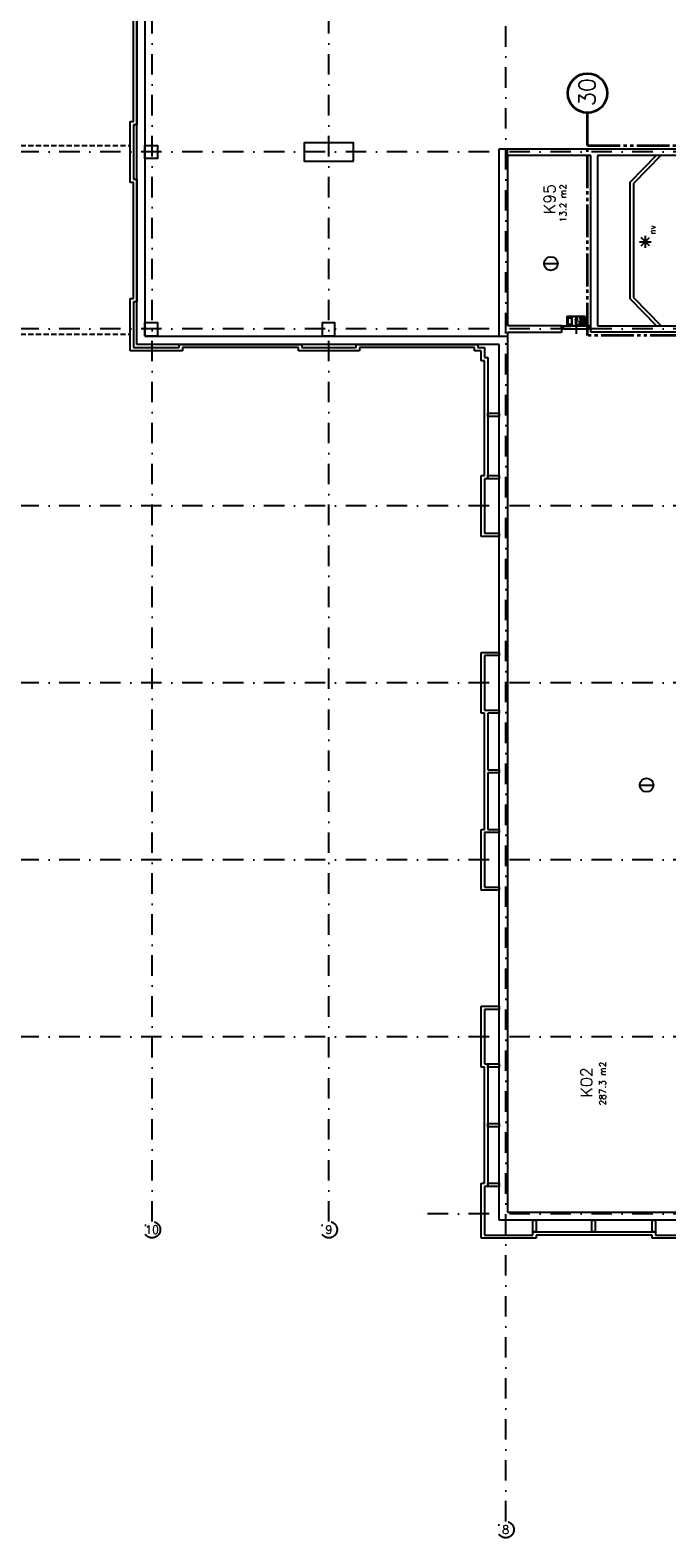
# Model space of a CAD drawing. Extents: x 36324 to 146208, y -146092 to -69372.
# Tile 5 of 10: x 90439 to 109885, y -146092 to -100083. Entities that reach past the tile are written whole.
import ezdxf
from ezdxf.enums import TextEntityAlignment as Align

# ---------------------------------------------------------------- set-up
doc = ezdxf.new("R2010")
doc.units = 0
doc.header["$LTSCALE"] = 100
for name, pattern in [('B0302', [12.5, 6.25, -3.125, 0, -3.125]), ('B0701', [2.34375, 1.5625, -0.78125]), ('B0804', [15, 10, -1, 1, -1, 1, -1])]:
    doc.linetypes.add(name, pattern=pattern)
for name, color, linetype in [('Bouwkundig', 253, 'CONTINUOUS'), ('Bouwkundig tekst', 252, 'CONTINUOUS'), ('Stramien', 252, 'B0302')]:
    doc.layers.add(name, color=color, linetype=linetype)
doc.layers.add('brandscheiding', color=40, linetype='B0804', lineweight=35)
doc.styles.add('bouwk tekst', font='romans.shx')
doc.styles.get("Standard").update_dxf_attribs({"font": 'romans.shx'})

msp = doc.modelspace()

# ---------------------------------------------------------------- linework, layer by layer
at = {"layer": 'Bouwkundig', "linetype": 'B0701'}
for p, q in [((78663, -103607), (93493, -103607)), ((78663, -109362), (93490, -109362))]:
    msp.add_line(p, q, dxfattribs=at)
at = {"layer": 'Bouwkundig', "linetype": 'Continuous'}
for p, q in [((109047, -106540, 2600), (109407, -106540, 2600)), ((109356, -106667, 2600), (109100, -106411, 2600)), ((109100, -106667, 2600), (109354, -106413, 2600)), ((109228, -106721, 2600), (109228, -106359, 2600)), ((106132, -107205), (106551, -107205)), ((106835, -109101), (106835, -108824)), ((107390, -108824), (106835, -108824)), ((106872, -109064), (106872, -108861)), ((106872, -108861), (106983, -108861)), ((106983, -109064), (106983, -108861)), ((107084, -108923), (107121, -108867)), ((107107, -108923), (107084, -108923)), ((107107, -109052), (107107, -108923)), ((107121, -108867), (107158, -108923)), ((107135, -109052), (107135, -108923)), ((107158, -108923), (107135, -108923)), ((107205, -108963), (107205, -108986)), ((107205, -108963), (107261, -108963)), ((107205, -108986), (107238, -108986)), ((107238, -109019), (107238, -108986)), ((107242, -108829), (107265, -108829)), ((107242, -108898), (107242, -108829)), ((107282, -108949), (107242, -108898)), ((107261, -108996), (107282, -108949)), ((107261, -108996), (107261, -108963)), ((107265, -108829), (107265, -108890)), ((107293, -108926), (107265, -108890)), ((107285, -109032), (107316, -108964)), ((107312, -109032), (107285, -109032)), ((107381, -108852), (107293, -108852)), ((107293, -108852), (107293, -108926)), ((107312, -109032), (107321, -108995)), ((107316, -108964), (107316, -108875)), ((107316, -108875), (107381, -108875)), ((107321, -108995), (107345, -108995)), ((107330, -109055), (107345, -108995)), ((107381, -108875), (107381, -108852)), ((107390, -109101), (107390, -108824)), ((107390, -109101), (106835, -109101)), ((106872, -109064), (106983, -109064)), ((107269, -109055), (107330, -109055)), ((109056, -123120), (109475, -123120))]:
    msp.add_line(p, q, dxfattribs=at)
for points in [[(93693, -109672), (93693, -76331)], [(93943, -76581), (93943, -109422)], [(93593, -102871), (93593, -99331)], [(93693, -99231), (93693, -102971)], [(93493, -104731), (93493, -102871)], [(93493, -102871), (93593, -102871)], [(93593, -102971), (93593, -104631)], [(93693, -102971), (93593, -102971)], [(104763, -109422), (104763, -103701)], [(104763, -103701), (105013, -103701)], [(105013, -103704), (107563, -103704)], [(105013, -103904), (105013, -103704)], [(107563, -103904), (105013, -103904)], [(105013, -103904), (105013, -109096)], [(107563, -103704), (107563, -103701)], [(107563, -103701), (107763, -103701)], [(107563, -109301), (107563, -103904)], [(107763, -103701), (107763, -103704)], [(107763, -103704), (137313, -103704)], [(137313, -103904), (107763, -103904)], [(107763, -103904), (107763, -109101)], [(108767, -104719), (109567, -103902)], [(109707, -103902), (108867, -104760)], [(93593, -104731), (93493, -104731)], [(93593, -104631), (93693, -104631)], [(93593, -108271), (93593, -104731)], [(93693, -104631), (93693, -108371)], [(108767, -108285), (108767, -104719)], [(108867, -104760), (108867, -108244)], [(93493, -109872), (93493, -108271)], [(93493, -108271), (93593, -108271)], [(93593, -108371), (93593, -109772)], [(93693, -108371), (93593, -108371)], [(109567, -109101), (108767, -108285)], [(108867, -108244), (109707, -109101)], [(107390, -108824), (107390, -109101), (106835, -109101), (106835, -108824), (107390, -108824)], [(106983, -108861), (106983, -109064), (106872, -109064), (106872, -108861), (106983, -108861)], [(107107, -109052), (107135, -109052), (107135, -108923), (107158, -108923), (107121, -108867), (107084, -108923), (107107, -108923), (107107, -109052)], [(107113, -108951), (107113, -109151), (107113, -109351)], [(107381, -108852), (107381, -108875), (107316, -108875), (107316, -108964), (107285, -109032), (107312, -109032), (107321, -108995), (107345, -108995), (107330, -109055), (107269, -109055), (107269, -109049), (107268, -109047), (107267, -109044), (107266, -109042), (107265, -109038), (107263, -109035), (107262, -109033), (107260, -109031), (107258, -109029), (107255, -109027), (107253, -109025), (107250, -109023), (107247, -109022), (107243, -109020), (107240, -109020), (107238, -109019), (107238, -108986), (107205, -108986), (107205, -108963), (107261, -108963), (107261, -108996), (107282, -108949), (107242, -108898), (107242, -108829), (107265, -108829), (107265, -108890), (107293, -108926), (107293, -108852), (107381, -108852)], [(107213, -109075), (107212, -109074), (107212, -109073), (107211, -109072), (107210, -109071), (107209, -109069), (107209, -109068), (107208, -109067), (107207, -109066), (107207, -109064), (107206, -109063), (107206, -109062), (107206, -109061), (107206, -109059), (107205, -109058), (107205, -109057), (107205, -109055), (107205, -109054), (107205, -109052), (107206, -109051), (107206, -109050), (107206, -109048), (107206, -109047), (107207, -109046), (107207, -109045), (107208, -109043), (107209, -109042), (107209, -109041), (107210, -109040), (107211, -109039), (107212, -109038), (107212, -109037), (107213, -109036), (107214, -109035), (107215, -109034), (107216, -109033), (107218, -109032), (107219, -109031), (107220, -109031), (107221, -109030), (107222, -109030), (107224, -109029), (107225, -109029), (107226, -109028), (107228, -109028), (107229, -109028), (107230, -109028), (107232, -109027), (107233, -109027), (107234, -109027), (107236, -109028), (107237, -109028), (107238, -109028), (107240, -109028), (107241, -109029), (107242, -109029), (107244, -109030), (107245, -109030), (107246, -109031), (107247, -109031), (107248, -109032), (107250, -109033), (107251, -109034), (107252, -109035), (107253, -109036), (107254, -109037), (107254, -109038), (107255, -109039), (107256, -109040), (107257, -109041), (107257, -109042), (107258, -109043), (107259, -109045), (107259, -109046), (107260, -109047), (107260, -109048), (107260, -109050), (107260, -109051), (107261, -109052), (107261, -109054), (107261, -109055), (107261, -109057), (107261, -109058), (107260, -109059), (107260, -109061), (107260, -109062), (107260, -109063), (107259, -109064), (107259, -109066), (107258, -109067), (107257, -109068), (107257, -109069), (107256, -109071), (107255, -109072), (107254, -109073), (107254, -109074), (107253, -109075), (107252, -109076), (107251, -109077), (107250, -109077), (107248, -109078), (107247, -109079), (107246, -109080), (107245, -109080), (107244, -109081), (107242, -109081), (107241, -109082), (107240, -109082), (107238, -109082), (107237, -109083), (107236, -109083), (107234, -109083), (107233, -109083), (107232, -109083), (107230, -109083), (107229, -109083), (107228, -109082), (107226, -109082), (107225, -109082), (107224, -109081), (107222, -109081), (107221, -109080), (107220, -109080), (107219, -109079), (107218, -109078), (107216, -109077), (107215, -109077), (107214, -109076), (107213, -109075)], [(107260, -109059), (107259, -109064), (107257, -109069), (107254, -109073), (107252, -109075), (107248, -109078), (107244, -109080), (107239, -109082), (107231, -109083), (107225, -109082), (107221, -109080), (107219, -109079), (107216, -109077), (107214, -109075), (107211, -109072), (107209, -109069), (107207, -109064), (107205, -109059), (107205, -109054), (107206, -109051), (107207, -109045), (107209, -109042), (107212, -109037), (107216, -109033), (107219, -109031), (107223, -109029), (107228, -109028), (107234, -109027), (107240, -109028), (107245, -109030), (107248, -109032), (107251, -109034), (107254, -109038), (107257, -109042), (107259, -109045), (107260, -109049), (107261, -109052), (107261, -109056), (107260, -109059)], [(107269, -109055), (107269, -109055), (107269, -109054), (107269, -109054), (107269, -109054), (107269, -109053), (107269, -109053), (107269, -109052), (107269, -109052), (107269, -109051), (107269, -109051), (107269, -109051), (107269, -109050), (107269, -109050), (107269, -109049), (107269, -109049), (107269, -109049), (107268, -109048), (107268, -109048), (107268, -109047), (107268, -109047), (107268, -109047), (107268, -109046), (107268, -109046), (107268, -109045), (107268, -109045), (107268, -109045), (107267, -109044), (107267, -109044), (107267, -109044), (107267, -109043), (107267, -109043), (107267, -109042), (107267, -109042), (107266, -109042), (107266, -109041), (107266, -109041), (107266, -109041), (107266, -109040), (107266, -109040), (107265, -109039), (107265, -109039), (107265, -109039), (107265, -109038), (107265, -109038), (107265, -109038), (107264, -109037), (107264, -109037), (107264, -109037), (107264, -109036), (107264, -109036), (107263, -109036), (107263, -109035), (107263, -109035), (107263, -109034), (107262, -109034), (107262, -109034), (107262, -109034), (107262, -109033), (107261, -109033), (107261, -109033), (107261, -109032), (107261, -109032), (107260, -109032), (107260, -109031), (107260, -109031), (107260, -109031), (107259, -109030), (107259, -109030), (107259, -109030), (107258, -109030), (107258, -109029), (107258, -109029), (107258, -109029), (107257, -109028), (107257, -109028), (107257, -109028), (107256, -109028), (107256, -109027), (107256, -109027), (107255, -109027), (107255, -109027), (107255, -109026), (107254, -109026), (107254, -109026), (107254, -109026), (107253, -109025), (107253, -109025), (107253, -109025), (107252, -109025), (107252, -109024), (107252, -109024), (107251, -109024), (107251, -109024), (107251, -109024), (107250, -109023), (107250, -109023), (107250, -109023), (107249, -109023), (107249, -109023), (107248, -109023), (107248, -109022), (107248, -109022), (107247, -109022), (107247, -109022), (107247, -109022), (107246, -109022), (107246, -109021), (107245, -109021), (107245, -109021), (107245, -109021), (107244, -109021), (107244, -109021), (107244, -109021), (107243, -109020), (107243, -109020), (107242, -109020), (107242, -109020), (107242, -109020), (107241, -109020), (107241, -109020), (107240, -109020), (107240, -109020), (107240, -109020), (107239, -109020), (107239, -109020), (107238, -109019), (107238, -109019), (107238, -109019)], [(93943, -109422), (105013, -109422)], [(105013, -109096), (106663, -109096)], [(106663, -109306), (105013, -109306)], [(105013, -109306), (105013, -109422)], [(105013, -109422), (105013, -136151)], [(106663, -109096), (106663, -109306)], [(106723, -109101), (107503, -109101)], [(106723, -109201), (107503, -109201)], [(115713, -109301), (107563, -109301)], [(107763, -109101), (115713, -109101)], [(95093, -109872), (93493, -109872)], [(93593, -109772), (94993, -109772)], [(104763, -109672), (93693, -109672)], [(94993, -109772), (94993, -109672)], [(94993, -109672), (98733, -109672)], [(95093, -109772), (95093, -109872)], [(98633, -109772), (95093, -109772)], [(98633, -109872), (98633, -109772)], [(100493, -109872), (98633, -109872)], [(98733, -109672), (98733, -109772)], [(98733, -109772), (100393, -109772)], [(100393, -109772), (100393, -109672)], [(100393, -109672), (104113, -109672)], [(100493, -109772), (100493, -109872)], [(104013, -109772), (100493, -109772)], [(104013, -109872), (104013, -109772)], [(104213, -109872), (104013, -109872)], [(104113, -109672), (104113, -109772)], [(104113, -109772), (104313, -109772)], [(104213, -110172), (104213, -109872)], [(104313, -109772), (104313, -110072)], [(104763, -136401), (104763, -109672)], [(104313, -110172), (104213, -110172)], [(104313, -110072), (104413, -110072)], [(104313, -113671), (104313, -110172)], [(104413, -110072), (104413, -113771)], [(104413, -111770), (104763, -111770)], [(104413, -111870), (104413, -111770)], [(104763, -111770), (104763, -111870)], [(104763, -111870), (104413, -111870)], [(104213, -115531), (104213, -113671)], [(104213, -113671), (104313, -113671)], [(104313, -113771), (104313, -115431)], [(104413, -113771), (104313, -113771)], [(104413, -113670), (104763, -113670)], [(104413, -113770), (104413, -113670)], [(104763, -113770), (104413, -113770)], [(104763, -113670), (104763, -113770)], [(104313, -115431), (104763, -115431)], [(104763, -115431), (104763, -115531)], [(104763, -115531), (104213, -115531)], [(104213, -120931), (104213, -119071)], [(104213, -119071), (104763, -119071)], [(104763, -119071), (104763, -119171)], [(104313, -119171), (104313, -120831)], [(104763, -119171), (104313, -119171)], [(104313, -120931), (104213, -120931)], [(104313, -120831), (104413, -120831)], [(104313, -124471), (104313, -120931)], [(104413, -120831), (104763, -120831)], [(104763, -120931), (104413, -120931)], [(104413, -120931), (104413, -122651)], [(104763, -120831), (104763, -120931)], [(104413, -122651), (104763, -122651)], [(104763, -122751), (104413, -122751)], [(104413, -122751), (104413, -124471)], [(104763, -122651), (104763, -122751)], [(104213, -126331), (104213, -124471)], [(104213, -124471), (104313, -124471)], [(104313, -124571), (104313, -126231)], [(104413, -124571), (104313, -124571)], [(104413, -124471), (104763, -124471)], [(104763, -124571), (104413, -124571)], [(104763, -124471), (104763, -124571)], [(104763, -126331), (104213, -126331)], [(104313, -126231), (104763, -126231)], [(104763, -126231), (104763, -126331)], [(104213, -129871), (104763, -129871)], [(104213, -131731), (104213, -129871)], [(104763, -129971), (104313, -129971)], [(104313, -129971), (104313, -131631)], [(104763, -129871), (104763, -129971)], [(104313, -131731), (104213, -131731)], [(104313, -131631), (104413, -131631)], [(104313, -135271), (104313, -131731)], [(104413, -131631), (104413, -135371)], [(104413, -131731), (104413, -131631)], [(104413, -131631), (104763, -131631)], [(104763, -131731), (104413, -131731)], [(104763, -131631), (104763, -131731)], [(104413, -133451), (104763, -133451)], [(104413, -133551), (104413, -133451)], [(104763, -133551), (104413, -133551)], [(104763, -133451), (104763, -133551)], [(104213, -135271), (104313, -135271)], [(104213, -136951), (104213, -135271)], [(104413, -135371), (104313, -135371)], [(104313, -135371), (104313, -136851)], [(104413, -135271), (104763, -135271)], [(104413, -135371), (104413, -135271)], [(104763, -135371), (104413, -135371)], [(104763, -135271), (104763, -135371)], [(105013, -136151), (116693, -136151)], [(116693, -136401), (104763, -136401)], [(105793, -136751), (105793, -136401)], [(105793, -136401), (105893, -136401)], [(105893, -136401), (105893, -136751)], [(107592, -136751), (107592, -136401)], [(107592, -136401), (107692, -136401)], [(107692, -136401), (107692, -136751)], [(109433, -136751), (109433, -136401)], [(109433, -136401), (109533, -136401)], [(109533, -136401), (109533, -136751)], [(105893, -136951), (104213, -136951)], [(104313, -136851), (105793, -136851)], [(105793, -136851), (105793, -136751)], [(105893, -136751), (105793, -136751)], [(105793, -136751), (109533, -136751)], [(105893, -136851), (105893, -136951)], [(109433, -136851), (105893, -136851)], [(107692, -136751), (107592, -136751)], [(109533, -136751), (109433, -136751)], [(109433, -136951), (109433, -136851)], [(111293, -136951), (109433, -136951)], [(109533, -136751), (109533, -136851)], [(109533, -136851), (111193, -136851)]]:
    msp.add_lwpolyline(points, dxfattribs=at)
for points in [[(93943, -104002), (93943, -103601), (94333, -103601), (94333, -104002)], [(100313, -104076), (100313, -103526), (98813, -103526), (98813, -104076)], [(93943, -109422), (93943, -109001), (94333, -109001), (94333, -109422)], [(99364, -109422), (99364, -109001), (99733, -109001), (99733, -109422)], [(107269, -109055), (107268, -109048), (107265, -109038), (107262, -109033), (107258, -109029), (107252, -109024), (107245, -109021), (107241, -109020), (107238, -109019), (107238, -108986), (107205, -108986), (107205, -108963), (107261, -108963), (107261, -108996), (107282, -108949), (107242, -108898), (107242, -108829), (107265, -108829), (107265, -108890), (107293, -108926), (107293, -108852), (107381, -108852), (107381, -108875), (107316, -108875), (107316, -108964), (107285, -109032), (107312, -109032), (107321, -108995), (107345, -108995), (107330, -109055)], [(106663, -109101), (106723, -109101), (106723, -109201), (106663, -109201)], [(107563, -109101), (107503, -109101), (107503, -109201), (107563, -109201)]]:
    msp.add_lwpolyline(points, close=True, dxfattribs=at)
for centre, radius in [((106342, -107205), 209), ((106342, -107205), 208), ((109266, -123120), 209), ((109266, -123120), 208)]:
    msp.add_circle(centre, radius, dxfattribs=at)
at = {"layer": 'brandscheiding'}
msp.add_line((107463, -103604), (107463, -102604), dxfattribs=at)
msp.add_lwpolyline([(120877, -109401), (120877, -109401), (120877, -109401), (107463, -109401), (107463, -103604), (120877, -103604)], close=True, dxfattribs=at)
at = {"layer": 'brandscheiding', "linetype": 'Continuous'}
msp.add_circle((107463, -102004), 600, dxfattribs=at)
at = {"layer": 'Stramien'}
for p, q in [((94163, -136439), (94163, -69372)), ((99563, -136439), (99563, -69372)), ((104963, -145592), (104963, -69500)), ((145708, -103801), (36324, -103801)), ((145708, -109201), (36324, -109201)), ((145708, -114601), (36324, -114601)), ((145708, -120001), (36324, -120001)), ((145708, -125401), (36324, -125401)), ((145708, -130801), (36324, -130801)), ((145708, -136201), (102012, -136201))]:
    msp.add_line(p, q, dxfattribs=at)
for centre in [(94163, -136689), (99563, -136689), (104963, -145842)]:
    msp.add_circle(centre, 250, dxfattribs=at)

# ---------------------------------------------------------------- texts
at = {"layer": 'Bouwkundig tekst', "linetype": 'Continuous'}
for s, p in [('K95', (106478, -105695)), ('K02', (107606, -132649))]:
    msp.add_text(s, height=350, rotation=90, dxfattribs=at).set_placement(p)
msp.add_text('nv', height=185.9, rotation=90, dxfattribs=at).set_placement((109443, -106174, 2600), align=Align.MIDDLE)
at = {"layer": 'Bouwkundig tekst', "linetype": 'Continuous', "char_height": 200, "width": 1805, "attachment_point": 1, "rotation": 90, "style": 'bouwk tekst'}
for s, insert in [('13.2 m2', (106614, -105946)), ('287.3 m2', (107824, -132898))]:
    msp.add_mtext(s, dxfattribs=dict(at, insert=insert))
at = {"layer": 'brandscheiding', "linetype": 'Continuous'}
msp.add_text('30', height=500, rotation=90, dxfattribs=at).set_placement((107700, -102402))
at = {"layer": 'Stramien', "style": 'bouwk tekst'}
for s, p in [('10', (94162, -136689)), ('9', (99563, -136689)), ('8', (104963, -145842))]:
    msp.add_text(s, height=250, dxfattribs=at).set_placement(p, align=Align.MIDDLE)

doc.saveas('drawing.dxf')
